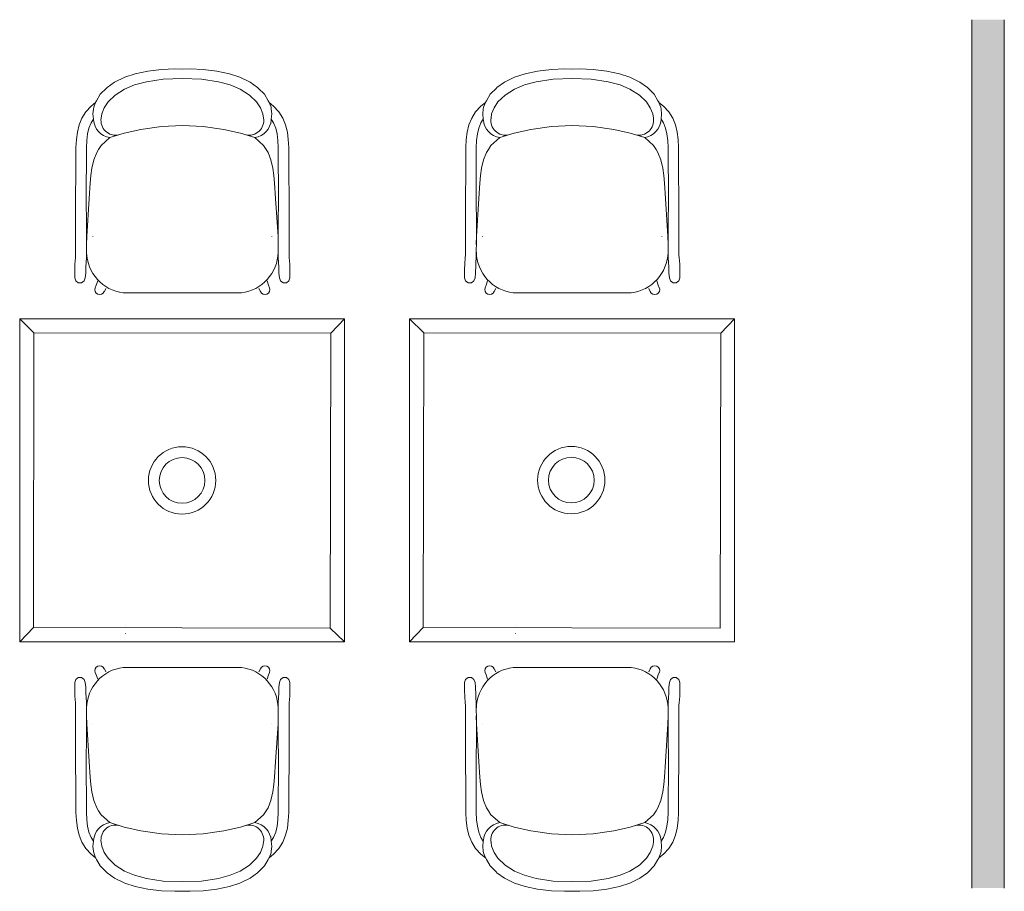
# Model space of a CAD drawing. Header units: millimetres. Extents: x -750 to 72845, y -24282 to 18874.
# Tile 84 of 154: x 58622 to 60930, y 14108 to 16152. Entities that reach past the tile are written whole.
import ezdxf

# ---------------------------------------------------------------- set-up
doc = ezdxf.new("R2010")
doc.units = ezdxf.units.MM
doc.header["$MEASUREMENT"] = 0
doc.layers.add('IRISH HOUSE_HYD AIRPORT_DRAINAGE LAYOUT 1$0$GREY SCALE', color=8, linetype='Continuous')
doc.layers.add('IRISH HOUSE_HYD AIRPORT_DRAINAGE LAYOUT 1$0$GREYSCALE', color=8, linetype='Continuous', lineweight=0)
doc.layers.add('M-MEP-ELPR-EQUIP', color=6, linetype='Continuous', lineweight=20)

# ---------------------------------------------------------------- blocks, each defined once
blk = doc.blocks.new('IRISH HOUSE_HYD AIRPORT_DRAINAGE LAYOUT 1$0$FLOOR PLAN')
at = {"layer": 'IRISH HOUSE_HYD AIRPORT_DRAINAGE LAYOUT 1$0$GREYSCALE', "lineweight": 0, "ltscale": 0.25}
h = blk.add_hatch(color=8, dxfattribs=at)
h.dxf.hatch_style = 1
h.paths.add_polyline_path([(10853.6, 14115.7), (10929.9, 14115.7), (10929.9, 16151.6), (10853.6, 16151.6)])
at = {"layer": 'IRISH HOUSE_HYD AIRPORT_DRAINAGE LAYOUT 1$0$GREYSCALE', "color": 8, "lineweight": 0, "ltscale": 0.25}
for p, q in [((10853.6, 16151.6), (10853.6, 14115.7)), ((10929.9, 14115.7), (10929.9, 16151.6))]:
    blk.add_line(p, q, dxfattribs=at)
at = {"layer": 'IRISH HOUSE_HYD AIRPORT_DRAINAGE LAYOUT 1$0$GREYSCALE', "color": 8, "lineweight": 0}
for p, q in [((8844.8, 16005.3), (8868.4, 16016.7)), ((8868.4, 16016.7), (8893, 16024.7)), ((8893, 16024.7), (8922.4, 16031.1)), ((8922.4, 16031.1), (8954.7, 16034.9)), ((8954.7, 16034.9), (8985.5, 16036.1)), ((8985.5, 16036.1), (9003.5, 16035.9)), ((9021.5, 16036.1), (9003.5, 16035.9)), ((9052.3, 16034.9), (9021.5, 16036.1)), ((9084.5, 16031.1), (9052.3, 16034.9)), ((9114, 16024.7), (9084.5, 16031.1)), ((9138.6, 16016.7), (9114, 16024.7)), ((9162.2, 16005.3), (9138.6, 16016.7)), ((9758.5, 16005.3), (9782.2, 16016.7)), ((9782.2, 16016.7), (9806.7, 16024.7)), ((9806.7, 16024.7), (9836.2, 16031.1)), ((9836.2, 16031.1), (9868.4, 16034.9)), ((9868.4, 16034.9), (9899.3, 16036.1)), ((9899.3, 16036.1), (9917.2, 16035.9)), ((9935.2, 16036.1), (9917.3, 16035.9)), ((9966.1, 16034.9), (9935.2, 16036.1)), ((9998.3, 16031.1), (9966.1, 16034.9)), ((10027.7, 16024.7), (9998.3, 16031.1)), ((10052.3, 16016.7), (10027.7, 16024.7)), ((10076, 16005.3), (10052.3, 16016.7)), ((8827, 15992.7), (8825.6, 15991.1)), ((8844.8, 16005.3), (8827, 15992.7)), ((8891.4, 15998.6), (8868.1, 15988.7)), ((8919.1, 16005.9), (8891.4, 15998.6)), ((8958.8, 16012.1), (8919.1, 16005.9)), ((9003.5, 16013.3), (8958.8, 16012.1)), ((9048.2, 16012.1), (9003.5, 16013.3)), ((9087.9, 16005.9), (9048.2, 16012.1)), ((9115.6, 15998.6), (9087.9, 16005.9)), ((9138.9, 15988.7), (9115.6, 15998.6)), ((9162.2, 16005.3), (9180, 15992.7)), ((9180, 15992.7), (9181.4, 15991.1)), ((9740.8, 15992.7), (9739.4, 15991.1)), ((9758.5, 16005.3), (9740.8, 15992.7)), ((9805.1, 15998.6), (9781.8, 15988.7)), ((9832.9, 16005.9), (9805.1, 15998.6)), ((9872.6, 16012.1), (9832.9, 16005.9)), ((9917.2, 16013.3), (9872.6, 16012.1)), ((9961.9, 16012.1), (9917.2, 16013.3)), ((10001.6, 16005.9), (9961.9, 16012.1)), ((10029.3, 15998.6), (10001.6, 16005.9)), ((10052.6, 15988.7), (10029.3, 15998.6)), ((10076, 16005.3), (10093.7, 15992.7)), ((10093.7, 15992.7), (10095.1, 15991.1)), ((8811.1, 15976.6), (8802.5, 15961.6)), ((8825.6, 15991.1), (8811.1, 15976.6)), ((8829.4, 15958.7), (8845.9, 15974.8)), ((8868.1, 15988.7), (8845.9, 15974.8)), ((9161.1, 15974.8), (9138.9, 15988.7)), ((9177.6, 15958.7), (9161.1, 15974.8)), ((9181.4, 15991.1), (9195.9, 15976.6)), ((9195.9, 15976.6), (9204.5, 15961.6)), ((9724.9, 15976.6), (9716.3, 15961.6)), ((9739.4, 15991.1), (9724.9, 15976.6)), ((9743.2, 15958.7), (9759.7, 15974.8)), ((9781.8, 15988.7), (9759.7, 15974.8)), ((10074.8, 15974.8), (10052.6, 15988.7)), ((10091.3, 15958.7), (10074.8, 15974.8)), ((10095.1, 15991.1), (10109.6, 15976.6)), ((10109.6, 15976.6), (10118.2, 15961.6)), ((8777.2, 15935.6), (8789.6, 15949.2)), ((8789.6, 15949.2), (8800.3, 15957.6)), ((8795.7, 15946.3), (8795.1, 15941.9)), ((8800.3, 15957.6), (8795.7, 15946.3)), ((8800.7, 15958.6), (8800.3, 15957.6)), ((8802.5, 15961.6), (8800.7, 15958.6)), ((8820.6, 15945.3), (8829.4, 15958.7)), ((9186.4, 15945.3), (9177.6, 15958.7)), ((9204.5, 15961.6), (9206.3, 15958.6)), ((9206.3, 15958.6), (9206.7, 15957.6)), ((9206.7, 15957.6), (9211.3, 15946.3)), ((9217.4, 15949.2), (9206.7, 15957.6)), ((9211.3, 15946.3), (9211.9, 15941.9)), ((9229.8, 15935.6), (9217.4, 15949.2)), ((9690.9, 15935.6), (9703.3, 15949.2)), ((9703.3, 15949.2), (9714.1, 15957.6)), ((9709.5, 15946.3), (9708.9, 15941.9)), ((9714.1, 15957.6), (9709.5, 15946.3)), ((9714.5, 15958.6), (9714.1, 15957.6)), ((9716.3, 15961.6), (9714.5, 15958.6)), ((9734.4, 15945.3), (9743.2, 15958.7)), ((10100.1, 15945.3), (10091.3, 15958.7)), ((10118.2, 15961.6), (10120, 15958.6)), ((10120, 15958.6), (10120.4, 15957.6)), ((10120.4, 15957.6), (10125, 15946.3)), ((10131.1, 15949.2), (10120.4, 15957.6)), ((10125, 15946.3), (10125.6, 15941.9)), ((10143.6, 15935.6), (10131.1, 15949.2)), ((8767.9, 15920.7), (8777.2, 15935.6)), ((8795.1, 15941.9), (8794, 15930.8)), ((8795.1, 15918.4), (8794, 15930.8)), ((8813.2, 15920.8), (8814.6, 15930.5)), ((8814.6, 15930.5), (8820.6, 15945.3)), ((9192.4, 15930.5), (9186.4, 15945.3)), ((9193.8, 15920.8), (9192.4, 15930.5)), ((9211.9, 15941.9), (9213, 15930.8)), ((9211.9, 15918.4), (9213, 15930.8)), ((9239.1, 15920.7), (9229.8, 15935.6)), ((9681.6, 15920.7), (9690.9, 15935.6)), ((9708.9, 15941.9), (9707.8, 15930.8)), ((9708.8, 15918.4), (9707.8, 15930.8)), ((9727, 15920.8), (9728.3, 15930.5)), ((9728.3, 15930.5), (9734.4, 15945.3)), ((10106.2, 15930.5), (10100.1, 15945.3)), ((10107.5, 15920.8), (10106.2, 15930.5)), ((10125.6, 15941.9), (10126.7, 15930.8)), ((10125.7, 15918.4), (10126.7, 15930.8)), ((10152.8, 15920.7), (10143.6, 15935.6)), ((8757.4, 15888), (8761.5, 15904.8)), ((8761.5, 15904.8), (8767.9, 15920.7)), ((8789.6, 15909.7), (8784.7, 15897.4)), ((8795.1, 15918.4), (8789.6, 15909.7)), ((8793.6, 15908.1), (8793.6, 15908.2)), ((8795.2, 15916.8), (8795.1, 15918.4)), ((8813.1, 15920.1), (8813.2, 15920.8)), ((8954.8, 15901.5), (8906.2, 15894.5)), ((9003.5, 15903.8), (8954.8, 15901.5)), ((9003.5, 15903.8), (9003.5, 15903.8)), ((9052.2, 15901.5), (9003.5, 15903.8)), ((9003.5, 15903.8), (9003.5, 15903.8)), ((9100.8, 15894.5), (9052.2, 15901.5)), ((9193.9, 15920.1), (9193.8, 15920.8)), ((9211.8, 15916.8), (9211.9, 15918.4)), ((9211.9, 15918.4), (9217.4, 15909.7)), ((9213.4, 15908.1), (9213.4, 15908.2)), ((9217.4, 15909.7), (9222.3, 15897.4)), ((9245.5, 15904.8), (9239.1, 15920.7)), ((9249.6, 15888), (9245.5, 15904.8)), ((9671.2, 15888), (9675.2, 15904.8)), ((9675.2, 15904.8), (9681.6, 15920.7)), ((9703.4, 15909.7), (9698.4, 15897.4)), ((9708.8, 15918.4), (9703.4, 15909.7)), ((9707.4, 15908.1), (9707.4, 15908.2)), ((9708.9, 15916.8), (9708.8, 15918.4)), ((9726.8, 15920.1), (9727, 15920.8)), ((9868.5, 15901.5), (9820, 15894.5)), ((9917.2, 15903.8), (9868.5, 15901.5)), ((9917.3, 15903.8), (9917.2, 15903.8)), ((9917.3, 15903.8), (9917.2, 15903.8)), ((9966, 15901.5), (9917.3, 15903.8)), ((10014.5, 15894.5), (9966, 15901.5)), ((10107.6, 15920.1), (10107.5, 15920.8)), ((10125.5, 15916.8), (10125.7, 15918.4)), ((10125.7, 15918.4), (10131.1, 15909.7)), ((10127.1, 15908.1), (10127.1, 15908.2)), ((10131.1, 15909.7), (10136, 15897.4)), ((10159.2, 15904.8), (10152.8, 15920.7)), ((10163.3, 15888), (10159.2, 15904.8)), ((8755.2, 15870.3), (8757.4, 15888)), ((8781.4, 15883.6), (8779.5, 15868.2)), ((8784.7, 15897.4), (8781.4, 15883.6)), ((8867.3, 15885.5), (8833.7, 15875)), ((8906.2, 15894.5), (8867.3, 15885.5)), ((9139.7, 15885.5), (9100.8, 15894.5)), ((9173.3, 15875), (9139.7, 15885.5)), ((9222.3, 15897.4), (9225.6, 15883.6)), ((9225.6, 15883.6), (9227.5, 15868.2)), ((9251.8, 15870.3), (9249.6, 15888)), ((9668.9, 15870.3), (9671.2, 15888)), ((9695.1, 15883.6), (9693.2, 15868.2)), ((9698.4, 15897.4), (9695.1, 15883.6)), ((9781, 15885.5), (9747.4, 15875)), ((9820, 15894.5), (9781, 15885.5)), ((10053.4, 15885.5), (10014.5, 15894.5)), ((10087.1, 15875), (10053.4, 15885.5)), ((10136, 15897.4), (10139.3, 15883.6)), ((10139.3, 15883.6), (10141.3, 15868.2)), ((10165.5, 15870.3), (10163.3, 15888)), ((8754.2, 15851.6), (8755.2, 15870.3)), ((8779.5, 15868.2), (8778.6, 15850.9)), ((8807.1, 15847.3), (8813.1, 15856.7)), ((8813.1, 15856.7), (8833.7, 15875)), ((9193.9, 15856.7), (9173.3, 15875)), ((9199.9, 15847.3), (9193.9, 15856.7)), ((9227.5, 15868.2), (9228.4, 15850.9)), ((9252.8, 15851.6), (9251.8, 15870.3)), ((9668, 15851.6), (9668.9, 15870.3)), ((9693.2, 15868.2), (9692.3, 15850.9)), ((9720.8, 15847.3), (9726.8, 15856.7)), ((9726.8, 15856.7), (9747.4, 15875)), ((10107.7, 15856.7), (10087.1, 15875)), ((10113.7, 15847.3), (10107.7, 15856.7)), ((10141.3, 15868.2), (10142.2, 15850.9)), ((10166.5, 15851.6), (10165.5, 15870.3)), ((8753.4, 15674), (8754.2, 15851.6)), ((8778.6, 15850.9), (8778, 15728.7)), ((8795.9, 15823.2), (8802.7, 15840.5)), ((8802.7, 15840.5), (8807.1, 15847.3)), ((9204.3, 15840.5), (9199.9, 15847.3)), ((9211.1, 15823.2), (9204.3, 15840.5)), ((9228.4, 15850.9), (9229, 15728.7)), ((9253.6, 15674), (9252.8, 15851.6)), ((9667.2, 15674), (9668, 15851.6)), ((9692.3, 15850.9), (9691.8, 15728.7)), ((9709.6, 15823.2), (9716.4, 15840.5)), ((9716.4, 15840.5), (9720.8, 15847.3)), ((10118, 15840.5), (10113.7, 15847.3)), ((10124.9, 15823.2), (10118, 15840.5)), ((10142.2, 15850.9), (10142.7, 15728.7)), ((10167.3, 15674), (10166.5, 15851.6)), ((8795.9, 15823.2), (8791.1, 15803.2)), ((9211.1, 15823.2), (9215.9, 15803.2)), ((9709.6, 15823.2), (9704.9, 15803.2)), ((10124.9, 15823.2), (10129.6, 15803.2)), ((8788.8, 15785.9), (8787.3, 15768.6)), ((8791.1, 15803.2), (8788.8, 15785.9)), ((9215.9, 15803.2), (9218.2, 15785.9)), ((9218.2, 15785.9), (9219.7, 15768.6)), ((9702.5, 15785.9), (9701.1, 15768.6)), ((9704.9, 15803.2), (9702.5, 15785.9)), ((10129.6, 15803.2), (10131.9, 15785.9)), ((10131.9, 15785.9), (10133.4, 15768.6)), ((8787.3, 15768.6), (8785, 15732.5)), ((9219.7, 15768.6), (9222, 15732.5)), ((9701.1, 15768.6), (9698.7, 15732.5)), ((10133.4, 15768.6), (10135.7, 15732.5)), ((8778.9, 15673.9), (8778, 15728.7)), ((8785, 15732.5), (8779.3, 15643.5)), ((9222, 15732.5), (9227.7, 15643.5)), ((9228.1, 15673.9), (9229, 15728.7)), ((9692.7, 15673.9), (9691.8, 15728.7)), ((9698.7, 15732.5), (9693, 15643.5)), ((10135.7, 15732.5), (10141.4, 15643.5)), ((10141.8, 15673.9), (10142.7, 15728.7)), ((8753.4, 15628.5), (8753.4, 15674)), ((8778.9, 15628.4), (8778.9, 15673.9)), ((9228.1, 15628.4), (9228.1, 15673.9)), ((9253.6, 15628.5), (9253.6, 15674)), ((9667.1, 15628.5), (9667.2, 15674)), ((9692.6, 15628.4), (9692.7, 15673.9)), ((10141.9, 15628.4), (10141.8, 15673.9)), ((10167.4, 15628.5), (10167.3, 15674)), ((8753.3, 15610.1), (8753.4, 15628.5)), ((8779.3, 15643.5), (8778.8, 15625.6)), ((8778.8, 15609.9), (8778.9, 15628.4)), ((8778.8, 15625.6), (8778.8, 15625.1)), ((8778.8, 15625.1), (8778.9, 15622.2)), ((8793.4, 15642.8), (8793.4, 15642.9)), ((9213.6, 15642.8), (9213.6, 15642.9)), ((9227.7, 15643.5), (9228.2, 15625.6)), ((9228.2, 15609.9), (9228.1, 15628.4)), ((9228.2, 15625.1), (9228.1, 15622.2)), ((9228.2, 15625.6), (9228.2, 15625.1)), ((9253.7, 15610.1), (9253.6, 15628.5)), ((9667, 15610.1), (9667.1, 15628.5)), ((9693, 15643.5), (9692.5, 15625.6)), ((9692.5, 15609.9), (9692.6, 15628.4)), ((9692.5, 15625.6), (9692.5, 15625.1)), ((9692.5, 15625.1), (9692.7, 15622.2)), ((9707.2, 15642.8), (9707.2, 15642.9)), ((10127.3, 15642.8), (10127.3, 15642.9)), ((10141.4, 15643.5), (10141.9, 15625.6)), ((10141.9, 15625.1), (10141.8, 15622.2)), ((10142, 15609.9), (10141.9, 15628.4)), ((10141.9, 15625.6), (10141.9, 15625.1)), ((10167.5, 15610.1), (10167.4, 15628.5)), ((8753.2, 15599.5), (8753.3, 15610.1)), ((8778.7, 15599.4), (8778.8, 15609.9)), ((9228.3, 15599.4), (9228.2, 15609.9)), ((9253.8, 15599.5), (9253.7, 15610.1)), ((9666.9, 15599.5), (9667, 15610.1)), ((9692.4, 15599.4), (9692.5, 15609.9)), ((10142, 15599.4), (10142, 15609.9)), ((10167.5, 15599.5), (10167.5, 15610.1)), ((8751.3, 15566.3), (8751.5, 15578.8)), ((8751.5, 15578.8), (8752.8, 15594.2)), ((8752.8, 15594.2), (8753.2, 15599.5)), ((8777.2, 15572.6), (8778, 15581.2)), ((8778, 15581.2), (8778.7, 15594.6)), ((8778.7, 15594.6), (8778.7, 15599.4)), ((9228.3, 15594.6), (9228.3, 15599.4)), ((9229, 15581.2), (9228.3, 15594.6)), ((9229.8, 15572.6), (9229, 15581.2)), ((9254.2, 15594.2), (9253.8, 15599.5)), ((9255.5, 15578.8), (9254.2, 15594.2)), ((9255.7, 15566.3), (9255.5, 15578.8)), ((9665, 15566.3), (9665.3, 15578.8)), ((9665.3, 15578.8), (9666.6, 15594.2)), ((9666.6, 15594.2), (9666.9, 15599.5)), ((9691, 15572.6), (9691.7, 15581.2)), ((9691.7, 15581.2), (9692.4, 15594.6)), ((9692.4, 15594.6), (9692.4, 15599.4)), ((10142.1, 15594.6), (10142, 15599.4)), ((10142.8, 15581.2), (10142.1, 15594.6)), ((10143.5, 15572.6), (10142.8, 15581.2)), ((10167.9, 15594.2), (10167.5, 15599.5)), ((10169.2, 15578.8), (10167.9, 15594.2)), ((10169.5, 15566.3), (10169.2, 15578.8)), ((8751.3, 15546.7), (8751.3, 15566.3)), ((8775.6, 15546.3), (8777, 15557.4)), ((8777, 15560.4), (8777.2, 15572.6)), ((8777, 15557.4), (8777, 15560.4)), ((9230, 15560.4), (9229.8, 15572.6)), ((9230, 15557.4), (9230, 15560.4)), ((9231.4, 15546.3), (9230, 15557.4)), ((9255.7, 15546.7), (9255.7, 15566.3)), ((9665, 15546.7), (9665, 15566.3)), ((9689.4, 15546.3), (9690.7, 15557.4)), ((9690.7, 15557.4), (9690.8, 15560.4)), ((9690.8, 15560.4), (9691, 15572.6)), ((10143.7, 15560.4), (10143.5, 15572.6)), ((10143.7, 15557.4), (10143.7, 15560.4)), ((10145.1, 15546.3), (10143.7, 15557.4)), ((10169.5, 15546.7), (10169.5, 15566.3)), ((8751.3, 15546.5), (8751.3, 15546.7)), ((8751.3, 15546.3), (8751.3, 15546.5)), ((8753.6, 15539.1), (8751.3, 15546.3)), ((8759.7, 15534.7), (8753.6, 15539.1)), ((8767.2, 15534.7), (8759.7, 15534.7)), ((8773.3, 15539.1), (8767.2, 15534.7)), ((8775.6, 15546.3), (8773.3, 15539.1)), ((8805.1, 15539), (8801.9, 15529)), ((9201.9, 15539), (9205.1, 15529)), ((9231.4, 15546.3), (9233.7, 15539.1)), ((9233.7, 15539.1), (9239.8, 15534.7)), ((9239.8, 15534.7), (9247.3, 15534.7)), ((9247.3, 15534.7), (9253.4, 15539.1)), ((9253.4, 15539.1), (9255.7, 15546.3)), ((9255.7, 15546.5), (9255.7, 15546.7)), ((9255.7, 15546.3), (9255.7, 15546.5)), ((9665, 15546.5), (9665, 15546.7)), ((9665, 15546.3), (9665, 15546.5)), ((9667.3, 15539.1), (9665, 15546.3)), ((9673.4, 15534.7), (9667.3, 15539.1)), ((9680.9, 15534.7), (9673.4, 15534.7)), ((9687, 15539.1), (9680.9, 15534.7)), ((9689.4, 15546.3), (9687, 15539.1)), ((9718.9, 15539), (9715.7, 15529)), ((10115.6, 15539), (10118.8, 15529)), ((10145.1, 15546.3), (10147.4, 15539.1)), ((10147.4, 15539.1), (10153.5, 15534.7)), ((10153.5, 15534.7), (10161, 15534.7)), ((10161, 15534.7), (10167.1, 15539.1)), ((10167.1, 15539.1), (10169.5, 15546.3)), ((10169.5, 15546.5), (10169.5, 15546.7)), ((10169.5, 15546.3), (10169.5, 15546.5)), ((8799.3, 15523.2), (8798.4, 15518.7)), ((8798.4, 15518.7), (8799.3, 15514.3)), ((8801.9, 15529), (8799.3, 15523.3)), ((8799.3, 15523.3), (8799.3, 15523.2)), ((8799.3, 15514.3), (8801.8, 15510.6)), ((8801.8, 15510.6), (8805.5, 15508.1)), ((8805.5, 15508.1), (8809.9, 15507.2)), ((8809.9, 15507.2), (8814.4, 15508.1)), ((8814.4, 15508.1), (8818.1, 15510.6)), ((8818.1, 15510.6), (8820.6, 15514.3)), ((8820.6, 15514.3), (8820.7, 15514.5)), ((8820.7, 15514.5), (8824.1, 15521.5)), ((9141.9, 15511), (8865.1, 15511)), ((9186.3, 15514.5), (9182.8, 15521.5)), ((9186.4, 15514.3), (9186.3, 15514.5)), ((9188.9, 15510.6), (9186.4, 15514.3)), ((9192.6, 15508.1), (9188.9, 15510.6)), ((9197, 15507.2), (9192.6, 15508.1)), ((9201.5, 15508.1), (9197, 15507.2)), ((9205.2, 15510.6), (9201.5, 15508.1)), ((9205.1, 15529), (9207.7, 15523.3)), ((9207.7, 15514.3), (9205.2, 15510.6)), ((9207.7, 15523.3), (9207.7, 15523.2)), ((9207.7, 15523.2), (9208.6, 15518.7)), ((9208.6, 15518.7), (9207.7, 15514.3)), ((9713, 15523.2), (9712.1, 15518.7)), ((9712.1, 15518.7), (9713, 15514.3)), ((9713.1, 15523.3), (9713, 15523.2)), ((9713, 15514.3), (9715.5, 15510.6)), ((9715.7, 15529), (9713.1, 15523.3)), ((9715.5, 15510.6), (9719.3, 15508.1)), ((9719.3, 15508.1), (9723.7, 15507.2)), ((9723.7, 15507.2), (9728.1, 15508.1)), ((9728.1, 15508.1), (9731.9, 15510.6)), ((9731.9, 15510.6), (9734.4, 15514.3)), ((9734.4, 15514.5), (9737.9, 15521.5)), ((9734.4, 15514.3), (9734.4, 15514.5)), ((10055.6, 15511), (9778.8, 15511)), ((10100, 15514.5), (10096.6, 15521.5)), ((10100.1, 15514.3), (10100, 15514.5)), ((10102.6, 15510.6), (10100.1, 15514.3)), ((10106.4, 15508.1), (10102.6, 15510.6)), ((10110.8, 15507.2), (10106.4, 15508.1)), ((10115.2, 15508.1), (10110.8, 15507.2)), ((10119, 15510.6), (10115.2, 15508.1)), ((10118.8, 15529), (10121.4, 15523.3)), ((10121.5, 15514.3), (10119, 15510.6)), ((10121.4, 15523.3), (10121.5, 15523.2)), ((10121.5, 15523.2), (10122.4, 15518.7)), ((10122.4, 15518.7), (10121.5, 15514.3)), ((8622.3, 15449.9), (8655.7, 15417.8)), ((9383.6, 15449.9), (9351.5, 15416.5)), ((9536, 15449.9), (9569.5, 15417.8)), ((10297.4, 15449.9), (10265.3, 15416.5)), ((8622.3, 14693), (8654.4, 14726.4)), ((8870.1, 14730.9), (8870.1, 14730.6)), ((9383.6, 14693), (9350.1, 14725.1)), ((9536, 14693), (9568.1, 14726.4)), ((9783.8, 14730.9), (9783.8, 14730.6)), ((8870.5, 14713.1), (8870.5, 14712.8)), ((9784.2, 14713.1), (9784.2, 14712.8)), ((8799.3, 14629.9), (8801.8, 14633.7)), ((8801.8, 14633.7), (8805.5, 14636.2)), ((8805.5, 14636.2), (8809.9, 14637.1)), ((8809.9, 14637.1), (8814.4, 14636.2)), ((8814.4, 14636.2), (8818.1, 14633.7)), ((8818.1, 14633.7), (8820.6, 14629.9)), ((9141.9, 14633.2), (8865.1, 14633.2)), ((9188.9, 14633.7), (9186.4, 14629.9)), ((9192.6, 14636.2), (9188.9, 14633.7)), ((9197, 14637.1), (9192.6, 14636.2)), ((9201.5, 14636.2), (9197, 14637.1)), ((9205.2, 14633.7), (9201.5, 14636.2)), ((9207.7, 14629.9), (9205.2, 14633.7)), ((9713, 14629.9), (9715.5, 14633.7)), ((9715.5, 14633.7), (9719.3, 14636.2)), ((9719.3, 14636.2), (9723.7, 14637.1)), ((9723.7, 14637.1), (9728.1, 14636.2)), ((9728.1, 14636.2), (9731.9, 14633.7)), ((9731.9, 14633.7), (9734.4, 14629.9)), ((10055.6, 14633.2), (9778.8, 14633.2)), ((10102.6, 14633.7), (10100.1, 14629.9)), ((10106.4, 14636.2), (10102.6, 14633.7)), ((10110.8, 14637.1), (10106.4, 14636.2)), ((10115.2, 14636.2), (10110.8, 14637.1)), ((10119, 14633.7), (10115.2, 14636.2)), ((10121.5, 14629.9), (10119, 14633.7)), ((8759.7, 14609.6), (8753.6, 14605.1)), ((8767.2, 14609.6), (8759.7, 14609.6)), ((8773.3, 14605.1), (8767.2, 14609.6)), ((8798.4, 14625.5), (8799.3, 14629.9)), ((8799.3, 14621.1), (8798.4, 14625.5)), ((8799.3, 14621), (8799.3, 14621.1)), ((8801.9, 14615.3), (8799.3, 14621)), ((8805.1, 14605.2), (8801.9, 14615.3)), ((8820.6, 14629.9), (8820.7, 14629.8)), ((8820.7, 14629.8), (8824.1, 14622.8)), ((9186.3, 14629.8), (9182.8, 14622.8)), ((9186.4, 14629.9), (9186.3, 14629.8)), ((9201.9, 14605.2), (9205.1, 14615.3)), ((9205.1, 14615.3), (9207.7, 14621)), ((9208.6, 14625.5), (9207.7, 14629.9)), ((9207.7, 14621.1), (9208.6, 14625.5)), ((9207.7, 14621), (9207.7, 14621.1)), ((9233.7, 14605.1), (9239.8, 14609.6)), ((9239.8, 14609.6), (9247.3, 14609.6)), ((9247.3, 14609.6), (9253.4, 14605.1)), ((9673.4, 14609.6), (9667.3, 14605.1)), ((9680.9, 14609.6), (9673.4, 14609.6)), ((9687, 14605.1), (9680.9, 14609.6)), ((9712.1, 14625.5), (9713, 14629.9)), ((9713, 14621.1), (9712.1, 14625.5)), ((9713.1, 14621), (9713, 14621.1)), ((9715.7, 14615.3), (9713.1, 14621)), ((9718.9, 14605.2), (9715.7, 14615.3)), ((9734.4, 14629.9), (9734.4, 14629.8)), ((9734.4, 14629.8), (9737.9, 14622.8)), ((10100, 14629.8), (10096.6, 14622.8)), ((10100.1, 14629.9), (10100, 14629.8)), ((10115.6, 14605.2), (10118.8, 14615.3)), ((10118.8, 14615.3), (10121.4, 14621)), ((10121.4, 14621), (10121.5, 14621.1)), ((10122.4, 14625.5), (10121.5, 14629.9)), ((10121.5, 14621.1), (10122.4, 14625.5)), ((10147.4, 14605.1), (10153.5, 14609.6)), ((10153.5, 14609.6), (10161, 14609.6)), ((10161, 14609.6), (10167.1, 14605.1)), ((8753.6, 14605.1), (8751.3, 14598)), ((8751.3, 14598), (8751.3, 14597.8)), ((8751.3, 14597.8), (8751.3, 14597.6)), ((8751.3, 14597.6), (8751.3, 14577.9)), ((8775.6, 14598), (8773.3, 14605.1)), ((8775.6, 14598), (8777, 14586.9)), ((8777, 14586.9), (8777, 14583.9)), ((9231.4, 14598), (9230, 14586.9)), ((9230, 14586.9), (9230, 14583.9)), ((9231.4, 14598), (9233.7, 14605.1)), ((9253.4, 14605.1), (9255.7, 14598)), ((9255.7, 14598), (9255.7, 14597.8)), ((9255.7, 14597.8), (9255.7, 14597.6)), ((9255.7, 14597.6), (9255.7, 14577.9)), ((9667.3, 14605.1), (9665, 14598)), ((9665, 14598), (9665, 14597.8)), ((9665, 14597.8), (9665, 14597.6)), ((9665, 14597.6), (9665, 14577.9)), ((9689.4, 14598), (9687, 14605.1)), ((9689.4, 14598), (9690.7, 14586.9)), ((9690.7, 14586.9), (9690.8, 14583.9)), ((10145.1, 14598), (10143.7, 14586.9)), ((10143.7, 14586.9), (10143.7, 14583.9)), ((10145.1, 14598), (10147.4, 14605.1)), ((10167.1, 14605.1), (10169.5, 14598)), ((10169.5, 14598), (10169.5, 14597.8)), ((10169.5, 14597.8), (10169.5, 14597.6)), ((10169.5, 14597.6), (10169.5, 14577.9)), ((8751.3, 14577.9), (8751.5, 14565.4)), ((8751.5, 14565.4), (8752.8, 14550)), ((8777, 14583.9), (8777.2, 14571.7)), ((8777.2, 14571.7), (8778, 14563)), ((8778, 14563), (8778.7, 14549.6)), ((9229, 14563), (9228.3, 14549.6)), ((9229.8, 14571.7), (9229, 14563)), ((9230, 14583.9), (9229.8, 14571.7)), ((9255.5, 14565.4), (9254.2, 14550)), ((9255.7, 14577.9), (9255.5, 14565.4)), ((9665, 14577.9), (9665.3, 14565.4)), ((9665.3, 14565.4), (9666.6, 14550)), ((9690.8, 14583.9), (9691, 14571.7)), ((9691, 14571.7), (9691.7, 14563)), ((9691.7, 14563), (9692.4, 14549.6)), ((10142.8, 14563), (10142.1, 14549.6)), ((10143.5, 14571.7), (10142.8, 14563)), ((10143.7, 14583.9), (10143.5, 14571.7)), ((10169.2, 14565.4), (10167.9, 14550)), ((10169.5, 14577.9), (10169.2, 14565.4)), ((8752.8, 14550), (8753.2, 14544.8)), ((8753.2, 14544.8), (8753.3, 14534.2)), ((8778.7, 14549.6), (8778.7, 14544.8)), ((8778.7, 14544.8), (8778.8, 14534.3)), ((9228.3, 14544.8), (9228.2, 14534.3)), ((9228.3, 14549.6), (9228.3, 14544.8)), ((9253.8, 14544.8), (9253.7, 14534.2)), ((9254.2, 14550), (9253.8, 14544.8)), ((9666.6, 14550), (9666.9, 14544.8)), ((9666.9, 14544.8), (9667, 14534.2)), ((9692.4, 14549.6), (9692.4, 14544.8)), ((9692.4, 14544.8), (9692.5, 14534.3)), ((10142.1, 14549.6), (10142, 14544.8)), ((10142, 14544.8), (10142, 14534.3)), ((10167.9, 14550), (10167.5, 14544.8)), ((10167.5, 14544.8), (10167.5, 14534.2)), ((8753.3, 14534.2), (8753.4, 14515.8)), ((8753.4, 14515.8), (8753.4, 14470.3)), ((8778.8, 14534.3), (8778.9, 14515.9)), ((8778.8, 14519.1), (8778.9, 14522)), ((8778.8, 14518.7), (8778.8, 14519.1)), ((8779.3, 14500.8), (8778.8, 14518.7)), ((8778.9, 14515.9), (8778.9, 14470.4)), ((9227.7, 14500.8), (9228.2, 14518.7)), ((9228.2, 14534.3), (9228.1, 14515.9)), ((9228.2, 14519.1), (9228.1, 14522)), ((9228.1, 14515.9), (9228.1, 14470.4)), ((9228.2, 14518.7), (9228.2, 14519.1)), ((9253.7, 14534.2), (9253.6, 14515.8)), ((9253.6, 14515.8), (9253.6, 14470.3)), ((9667, 14534.2), (9667.1, 14515.8)), ((9667.1, 14515.8), (9667.2, 14470.3)), ((9692.5, 14534.3), (9692.6, 14515.9)), ((9692.5, 14519.1), (9692.7, 14522)), ((9692.5, 14518.7), (9692.5, 14519.1)), ((9693, 14500.8), (9692.5, 14518.7)), ((9692.6, 14515.9), (9692.7, 14470.4)), ((10141.4, 14500.8), (10141.9, 14518.7)), ((10141.9, 14519.1), (10141.8, 14522)), ((10141.9, 14515.9), (10141.8, 14470.4)), ((10142, 14534.3), (10141.9, 14515.9)), ((10141.9, 14518.7), (10141.9, 14519.1)), ((10167.4, 14515.8), (10167.3, 14470.3)), ((10167.5, 14534.2), (10167.4, 14515.8)), ((8785, 14411.8), (8779.3, 14500.8)), ((8793.4, 14501.4), (8793.4, 14501.4)), ((9213.6, 14501.4), (9213.6, 14501.4)), ((9222, 14411.8), (9227.7, 14500.8)), ((9698.7, 14411.8), (9693, 14500.8)), ((9707.2, 14501.4), (9707.2, 14501.4)), ((10127.3, 14501.4), (10127.3, 14501.4)), ((10135.7, 14411.8), (10141.4, 14500.8)), ((8753.4, 14470.3), (8754.2, 14292.6)), ((8778.9, 14470.4), (8778, 14415.5)), ((9228.1, 14470.4), (9229, 14415.5)), ((9253.6, 14470.3), (9252.8, 14292.6)), ((9667.2, 14470.3), (9668, 14292.6)), ((9692.7, 14470.4), (9691.8, 14415.5)), ((10141.8, 14470.4), (10142.7, 14415.5)), ((10167.3, 14470.3), (10166.5, 14292.6)), ((8778.6, 14293.4), (8778, 14415.5)), ((8787.3, 14375.6), (8785, 14411.8)), ((9219.7, 14375.6), (9222, 14411.8)), ((9228.4, 14293.4), (9229, 14415.5)), ((9692.3, 14293.4), (9691.8, 14415.5)), ((9701.1, 14375.6), (9698.7, 14411.8)), ((10133.4, 14375.6), (10135.7, 14411.8)), ((10142.2, 14293.4), (10142.7, 14415.5)), ((8788.8, 14358.3), (8787.3, 14375.6)), ((8791.1, 14341), (8788.8, 14358.3)), ((9215.9, 14341), (9218.2, 14358.3)), ((9218.2, 14358.3), (9219.7, 14375.6)), ((9702.5, 14358.3), (9701.1, 14375.6)), ((9704.9, 14341), (9702.5, 14358.3)), ((10129.6, 14341), (10131.9, 14358.3)), ((10131.9, 14358.3), (10133.4, 14375.6)), ((8795.9, 14321.1), (8791.1, 14341)), ((9211.1, 14321.1), (9215.9, 14341)), ((9709.6, 14321.1), (9704.9, 14341)), ((10124.9, 14321.1), (10129.6, 14341)), ((8795.9, 14321.1), (8802.7, 14303.8)), ((9211.1, 14321.1), (9204.3, 14303.8)), ((9709.6, 14321.1), (9716.4, 14303.8)), ((10124.9, 14321.1), (10118, 14303.8)), ((8754.2, 14292.6), (8755.2, 14273.9)), ((8779.5, 14276.1), (8778.6, 14293.4)), ((8802.7, 14303.8), (8807.1, 14297)), ((8807.1, 14297), (8813.1, 14287.6)), ((8813.1, 14287.6), (8833.7, 14269.2)), ((9193.9, 14287.6), (9173.3, 14269.2)), ((9199.9, 14297), (9193.9, 14287.6)), ((9204.3, 14303.8), (9199.9, 14297)), ((9227.5, 14276.1), (9228.4, 14293.4)), ((9252.8, 14292.6), (9251.8, 14273.9)), ((9668, 14292.6), (9668.9, 14273.9)), ((9693.2, 14276.1), (9692.3, 14293.4)), ((9716.4, 14303.8), (9720.8, 14297)), ((9720.8, 14297), (9726.8, 14287.6)), ((9726.8, 14287.6), (9747.4, 14269.2)), ((10107.7, 14287.6), (10087.1, 14269.2)), ((10113.7, 14297), (10107.7, 14287.6)), ((10118, 14303.8), (10113.7, 14297)), ((10141.3, 14276.1), (10142.2, 14293.4)), ((10166.5, 14292.6), (10165.5, 14273.9)), ((8755.2, 14273.9), (8757.4, 14256.3)), ((8781.4, 14260.6), (8779.5, 14276.1)), ((8867.3, 14258.8), (8833.7, 14269.2)), ((9173.3, 14269.2), (9139.7, 14258.8)), ((9225.6, 14260.6), (9227.5, 14276.1)), ((9251.8, 14273.9), (9249.6, 14256.3)), ((9668.9, 14273.9), (9671.2, 14256.3)), ((9695.1, 14260.6), (9693.2, 14276.1)), ((9781, 14258.8), (9747.4, 14269.2)), ((10087.1, 14269.2), (10053.4, 14258.8)), ((10139.3, 14260.6), (10141.3, 14276.1)), ((10165.5, 14273.9), (10163.3, 14256.3)), ((8757.4, 14256.3), (8761.5, 14239.5)), ((8761.5, 14239.5), (8767.9, 14223.6)), ((8784.7, 14246.9), (8781.4, 14260.6)), ((8789.6, 14234.6), (8784.7, 14246.9)), ((8906.2, 14249.8), (8867.3, 14258.8)), ((8954.8, 14242.8), (8906.2, 14249.8)), ((9003.5, 14240.4), (8954.8, 14242.8)), ((9052.2, 14242.8), (9003.5, 14240.4)), ((9003.5, 14240.4), (9003.5, 14240.4)), ((9003.5, 14240.4), (9003.5, 14240.4)), ((9100.8, 14249.8), (9052.2, 14242.8)), ((9139.7, 14258.8), (9100.8, 14249.8)), ((9217.4, 14234.6), (9222.3, 14246.9)), ((9222.3, 14246.9), (9225.6, 14260.6)), ((9245.5, 14239.5), (9239.1, 14223.6)), ((9249.6, 14256.3), (9245.5, 14239.5)), ((9671.2, 14256.3), (9675.2, 14239.5)), ((9675.2, 14239.5), (9681.6, 14223.6)), ((9698.4, 14246.9), (9695.1, 14260.6)), ((9703.4, 14234.6), (9698.4, 14246.9)), ((9820, 14249.8), (9781, 14258.8)), ((9868.5, 14242.8), (9820, 14249.8)), ((9917.2, 14240.4), (9868.5, 14242.8)), ((9917.3, 14240.4), (9917.2, 14240.4)), ((9917.3, 14240.4), (9917.2, 14240.4)), ((9966, 14242.8), (9917.3, 14240.4)), ((10014.5, 14249.8), (9966, 14242.8)), ((10053.4, 14258.8), (10014.5, 14249.8)), ((10131.1, 14234.6), (10136, 14246.9)), ((10136, 14246.9), (10139.3, 14260.6)), ((10159.2, 14239.5), (10152.8, 14223.6)), ((10163.3, 14256.3), (10159.2, 14239.5)), ((8767.9, 14223.6), (8777.2, 14208.7)), ((8795.1, 14225.9), (8789.6, 14234.6)), ((8793.6, 14236.1), (8793.6, 14236.1)), ((8795.1, 14225.9), (8794, 14213.5)), ((8795.2, 14227.4), (8795.1, 14225.9)), ((8813.1, 14224.2), (8813.2, 14223.4)), ((8813.2, 14223.4), (8814.6, 14213.7)), ((9193.8, 14223.4), (9192.4, 14213.7)), ((9193.9, 14224.2), (9193.8, 14223.4)), ((9211.8, 14227.4), (9211.9, 14225.9)), ((9211.9, 14225.9), (9217.4, 14234.6)), ((9211.9, 14225.9), (9213, 14213.5)), ((9213.4, 14236.1), (9213.4, 14236.1)), ((9239.1, 14223.6), (9229.8, 14208.7)), ((9681.6, 14223.6), (9690.9, 14208.7)), ((9708.8, 14225.9), (9703.4, 14234.6)), ((9707.4, 14236.1), (9707.4, 14236.1)), ((9708.8, 14225.9), (9707.8, 14213.5)), ((9708.9, 14227.4), (9708.8, 14225.9)), ((9726.8, 14224.2), (9727, 14223.4)), ((9727, 14223.4), (9728.3, 14213.7)), ((10107.5, 14223.4), (10106.2, 14213.7)), ((10107.6, 14224.2), (10107.5, 14223.4)), ((10125.5, 14227.4), (10125.7, 14225.9)), ((10125.7, 14225.9), (10131.1, 14234.6)), ((10125.7, 14225.9), (10126.7, 14213.5)), ((10127.1, 14236.1), (10127.1, 14236.1)), ((10152.8, 14223.6), (10143.6, 14208.7)), ((8777.2, 14208.7), (8789.6, 14195.1)), ((8789.6, 14195.1), (8800.3, 14186.6)), ((8795.1, 14202.4), (8794, 14213.5)), ((8795.7, 14198), (8795.1, 14202.4)), ((8800.3, 14186.6), (8795.7, 14198)), ((8814.6, 14213.7), (8820.6, 14198.9)), ((8820.6, 14198.9), (8829.4, 14185.6)), ((9186.4, 14198.9), (9177.6, 14185.6)), ((9192.4, 14213.7), (9186.4, 14198.9)), ((9206.7, 14186.6), (9211.3, 14198)), ((9217.4, 14195.1), (9206.7, 14186.6)), ((9211.3, 14198), (9211.9, 14202.4)), ((9211.9, 14202.4), (9213, 14213.5)), ((9229.8, 14208.7), (9217.4, 14195.1)), ((9690.9, 14208.7), (9703.3, 14195.1)), ((9703.3, 14195.1), (9714.1, 14186.6)), ((9708.9, 14202.4), (9707.8, 14213.5)), ((9709.5, 14198), (9708.9, 14202.4)), ((9714.1, 14186.6), (9709.5, 14198)), ((9728.3, 14213.7), (9734.4, 14198.9)), ((9734.4, 14198.9), (9743.2, 14185.6)), ((10100.1, 14198.9), (10091.3, 14185.6)), ((10106.2, 14213.7), (10100.1, 14198.9)), ((10120.4, 14186.6), (10125, 14198)), ((10131.1, 14195.1), (10120.4, 14186.6)), ((10125, 14198), (10125.6, 14202.4)), ((10125.6, 14202.4), (10126.7, 14213.5)), ((10143.6, 14208.7), (10131.1, 14195.1)), ((8800.7, 14185.7), (8800.3, 14186.6)), ((8802.5, 14182.6), (8800.7, 14185.7)), ((8811.1, 14167.7), (8802.5, 14182.6)), ((8829.4, 14185.6), (8845.9, 14169.5)), ((8868.1, 14155.6), (8845.9, 14169.5)), ((9161.1, 14169.5), (9138.9, 14155.6)), ((9177.6, 14185.6), (9161.1, 14169.5)), ((9195.9, 14167.7), (9204.5, 14182.6)), ((9204.5, 14182.6), (9206.3, 14185.7)), ((9206.3, 14185.7), (9206.7, 14186.6)), ((9714.5, 14185.7), (9714.1, 14186.6)), ((9716.3, 14182.6), (9714.5, 14185.7)), ((9724.9, 14167.7), (9716.3, 14182.6)), ((9743.2, 14185.6), (9759.7, 14169.5)), ((9781.8, 14155.6), (9759.7, 14169.5)), ((10074.8, 14169.5), (10052.6, 14155.6)), ((10091.3, 14185.6), (10074.8, 14169.5)), ((10109.6, 14167.7), (10118.2, 14182.6)), ((10118.2, 14182.6), (10120, 14185.7)), ((10120, 14185.7), (10120.4, 14186.6)), ((8825.6, 14153.1), (8811.1, 14167.7)), ((8827, 14151.5), (8825.6, 14153.1)), ((8844.8, 14138.9), (8827, 14151.5)), ((8891.4, 14145.7), (8868.1, 14155.6)), ((9138.9, 14155.6), (9115.6, 14145.7)), ((9162.2, 14138.9), (9180, 14151.5)), ((9180, 14151.5), (9181.4, 14153.1)), ((9181.4, 14153.1), (9195.9, 14167.7)), ((9739.4, 14153.1), (9724.9, 14167.7)), ((9740.8, 14151.5), (9739.4, 14153.1)), ((9758.5, 14138.9), (9740.8, 14151.5)), ((9805.1, 14145.7), (9781.8, 14155.6)), ((10052.6, 14155.6), (10029.3, 14145.7)), ((10076, 14138.9), (10093.7, 14151.5)), ((10093.7, 14151.5), (10095.1, 14153.1)), ((10095.1, 14153.1), (10109.6, 14167.7)), ((8844.8, 14138.9), (8868.4, 14127.6)), ((8868.4, 14127.6), (8893, 14119.6)), ((8919.1, 14138.4), (8891.4, 14145.7)), ((8958.8, 14132.1), (8919.1, 14138.4)), ((9003.5, 14130.9), (8958.8, 14132.1)), ((9048.2, 14132.1), (9003.5, 14130.9)), ((9087.9, 14138.4), (9048.2, 14132.1)), ((9115.6, 14145.7), (9087.9, 14138.4)), ((9138.6, 14127.6), (9114, 14119.6)), ((9162.2, 14138.9), (9138.6, 14127.6)), ((9758.5, 14138.9), (9782.2, 14127.6)), ((9782.2, 14127.6), (9806.7, 14119.6)), ((9832.9, 14138.4), (9805.1, 14145.7)), ((9872.6, 14132.1), (9832.9, 14138.4)), ((9917.2, 14130.9), (9872.6, 14132.1)), ((9961.9, 14132.1), (9917.2, 14130.9)), ((10001.6, 14138.4), (9961.9, 14132.1)), ((10029.3, 14145.7), (10001.6, 14138.4)), ((10052.3, 14127.6), (10027.7, 14119.6)), ((10076, 14138.9), (10052.3, 14127.6)), ((8893, 14119.6), (8922.4, 14113.2)), ((8922.4, 14113.2), (8954.7, 14109.3)), ((8954.7, 14109.3), (8985.5, 14108.1)), ((8985.5, 14108.1), (9003.5, 14108.3)), ((9021.5, 14108.1), (9003.5, 14108.3)), ((9052.3, 14109.3), (9021.5, 14108.1)), ((9084.5, 14113.2), (9052.3, 14109.3)), ((9114, 14119.6), (9084.5, 14113.2)), ((9806.7, 14119.6), (9836.2, 14113.2)), ((9836.2, 14113.2), (9868.4, 14109.3)), ((9868.4, 14109.3), (9899.3, 14108.1)), ((9899.3, 14108.1), (9917.2, 14108.3)), ((9935.2, 14108.1), (9917.3, 14108.3)), ((9966.1, 14109.3), (9935.2, 14108.1)), ((9998.3, 14113.2), (9966.1, 14109.3)), ((10027.7, 14119.6), (9998.3, 14113.2))]:
    blk.add_line(p, q, dxfattribs=at)
at = {"layer": 'IRISH HOUSE_HYD AIRPORT_DRAINAGE LAYOUT 1$0$GREYSCALE', "color": 8, "lineweight": 0, "ltscale": 3}
for p, q in [((8622.3, 14693), (8622.3, 15449.9)), ((8622.3, 15449.9), (9383.6, 15449.9)), ((9383.6, 15449.9), (9383.6, 14693)), ((9536, 14693), (9536, 15449.9)), ((9536, 15449.9), (10297.4, 15449.9)), ((10297.4, 15449.9), (10297.4, 14693)), ((8654.4, 14726.4), (8655.7, 15417.8)), ((8655.7, 15417.8), (9351.5, 15416.5)), ((9351.5, 15416.5), (9350.1, 14725.1)), ((9568.1, 14726.4), (9569.5, 15417.8)), ((9569.5, 15417.8), (10265.3, 15416.5)), ((10265.3, 15416.5), (10263.9, 14725.1)), ((9350.1, 14725.1), (8654.4, 14726.4)), ((10263.9, 14725.1), (9568.1, 14726.4)), ((9383.6, 14693), (8622.3, 14693)), ((10297.4, 14693), (9536, 14693))]:
    blk.add_line(p, q, dxfattribs=at)
at = {"layer": 'IRISH HOUSE_HYD AIRPORT_DRAINAGE LAYOUT 1$0$GREYSCALE', "color": 8, "lineweight": 0}
for centre, radius in [((9002.9, 15071.4), 78.9), ((9915.1, 15072.1), 78.9), ((9002.9, 15071.4), 53.5), ((9915.1, 15072.1), 53.5)]:
    blk.add_circle(centre, radius, dxfattribs=at)
for centre, radius, start, end in [((8840.7, 15920.1), 45.6, 184.121, 261.1136), ((8847.3, 15915.2), 34.5, 170.6552, 281.7599), ((9159.7, 15915.2), 34.5, 258.2401, 9.3448), ((9166.3, 15920.1), 45.6, 278.8864, 355.879), ((9754.5, 15920.1), 45.6, 184.121, 261.1136), ((9761, 15915.2), 34.5, 170.6552, 281.7599), ((10073.4, 15915.2), 34.5, 258.2401, 9.3448), ((10080, 15920.1), 45.6, 278.8864, 355.879), ((8877.7, 15609.2), 98.9, 181.6449, 262.7091), ((9129.3, 15609.2), 98.9, 277.2909, 358.3551), ((9791.4, 15609.2), 98.9, 181.6449, 262.7091), ((10043.1, 15609.2), 98.9, 277.2909, 358.3551), ((8877.7, 14535.1), 98.9, 97.2909, 178.3551), ((9129.3, 14535.1), 98.9, 1.6449, 82.7091), ((9791.4, 14535.1), 98.9, 97.2909, 178.3551), ((10043.1, 14535.1), 98.9, 1.6449, 82.7091), ((8840.7, 14224.1), 45.6, 98.8864, 175.879), ((8847.3, 14229), 34.5, 78.2401, 189.3448), ((9159.7, 14229), 34.5, 350.6552, 101.7599), ((9166.3, 14224.1), 45.6, 4.121, 81.1136), ((9754.5, 14224.1), 45.6, 98.8864, 175.879), ((9761, 14229), 34.5, 78.2401, 189.3448), ((10073.4, 14229), 34.5, 350.6552, 101.7599), ((10080, 14224.1), 45.6, 4.121, 81.1136)]:
    blk.add_arc(centre, radius, start, end, dxfattribs=at)
blk = doc.blocks.new('IRISH HOUSE_HYD AIRPORT_DRAINAGE LAYOUT 1')
at = {"layer": 'IRISH HOUSE_HYD AIRPORT_DRAINAGE LAYOUT 1$0$GREY SCALE'}
blk.add_blockref('IRISH HOUSE_HYD AIRPORT_DRAINAGE LAYOUT 1$0$FLOOR PLAN', (0, 0), dxfattribs=at)

msp = doc.modelspace()

# ---------------------------------------------------------------- block references
at = {"layer": 'M-MEP-ELPR-EQUIP'}
msp.add_blockref('IRISH HOUSE_HYD AIRPORT_DRAINAGE LAYOUT 1', (50000, 0), dxfattribs=at)

doc.saveas('drawing.dxf')
